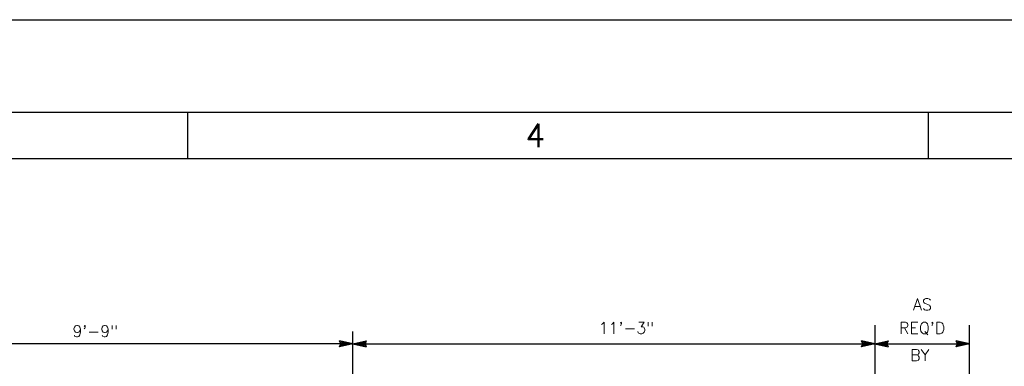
# Model space of a CAD drawing. Extents: x -31.3 to 10.7, y -20.4 to 9.6.
# Tile 9 of 25: x -24.1 to -13.4, y 5.8 to 9.6. Entities that reach past the tile are written whole.
import ezdxf
from ezdxf.enums import TextEntityAlignment as Align

# ---------------------------------------------------------------- set-up
doc = ezdxf.new("R2010")
doc.units = 0
doc.header["$MEASUREMENT"] = 0
doc.layers.add('01', color=7, linetype='CONTINUOUS')
doc.styles.add('TXT_SHX', font='txt.shx')

msp = doc.modelspace()

# ---------------------------------------------------------------- linework, layer by layer
at = {"layer": '01', "color": 7, "linetype": 'CONTINUOUS'}
for p, q in [((-31.252, 9.559), (10.748, 9.559)), ((-30.252, 8.559), (9.748, 8.559)), ((-22.252, 8.559), (-22.252, 8.059)), ((-14.252, 8.559), (-14.252, 8.059)), ((-28.752, 8.059), (9.248, 8.059)), ((-20.464, 4.138), (-20.464, 6.193)), ((-14.83, 6.26), (-14.83, 5.033)), ((-13.807, 4.513), (-13.807, 6.26)), ((-20.464, 6.058), (-20.608, 6.089)), ((-20.594, 6.058), (-20.608, 6.089)), ((-20.501, 6.058), (-20.595, 6.078)), ((-20.586, 6.058), (-20.595, 6.078)), ((-20.537, 6.058), (-20.582, 6.067)), ((-20.578, 6.058), (-20.582, 6.067)), ((-20.464, 6.058), (-20.32, 6.089)), ((-20.427, 6.058), (-20.333, 6.078)), ((-20.391, 6.058), (-20.346, 6.068)), ((-20.346, 6.068), (-20.35, 6.058)), ((-20.333, 6.078), (-20.342, 6.058)), ((-20.32, 6.089), (-20.334, 6.058)), ((-14.83, 6.058), (-14.974, 6.089)), ((-14.96, 6.058), (-14.974, 6.089)), ((-14.867, 6.058), (-14.961, 6.078)), ((-14.952, 6.058), (-14.961, 6.078)), ((-14.903, 6.058), (-14.948, 6.067)), ((-14.944, 6.058), (-14.948, 6.067)), ((-14.83, 6.058), (-14.686, 6.089)), ((-14.793, 6.058), (-14.699, 6.078)), ((-14.757, 6.058), (-14.712, 6.068)), ((-14.712, 6.068), (-14.716, 6.058)), ((-14.699, 6.078), (-14.708, 6.058)), ((-14.686, 6.089), (-14.7, 6.058)), ((-13.807, 6.058), (-13.951, 6.089)), ((-13.937, 6.058), (-13.951, 6.089)), ((-13.844, 6.058), (-13.938, 6.078)), ((-13.929, 6.058), (-13.938, 6.078)), ((-13.88, 6.058), (-13.925, 6.067)), ((-13.921, 6.058), (-13.925, 6.067)), ((-20.464, 6.058), (-25.541, 6.058)), ((-20.464, 6.058), (-20.608, 6.027)), ((-20.608, 6.027), (-20.594, 6.058)), ((-20.501, 6.058), (-20.595, 6.038)), ((-20.595, 6.038), (-20.586, 6.058)), ((-20.537, 6.058), (-20.582, 6.048)), ((-20.582, 6.048), (-20.578, 6.058)), ((-20.464, 6.058), (-14.83, 6.058)), ((-20.464, 6.058), (-20.32, 6.027)), ((-20.427, 6.058), (-20.333, 6.038)), ((-20.391, 6.058), (-20.346, 6.049)), ((-20.35, 6.058), (-20.346, 6.049)), ((-20.342, 6.058), (-20.333, 6.038)), ((-20.334, 6.058), (-20.32, 6.027)), ((-14.83, 6.058), (-14.974, 6.027)), ((-14.974, 6.027), (-14.96, 6.058)), ((-14.867, 6.058), (-14.961, 6.038)), ((-14.961, 6.038), (-14.952, 6.058)), ((-14.903, 6.058), (-14.948, 6.048)), ((-14.948, 6.048), (-14.944, 6.058)), ((-14.83, 6.058), (-13.807, 6.058)), ((-14.83, 6.058), (-14.686, 6.027)), ((-14.793, 6.058), (-14.699, 6.038)), ((-14.757, 6.058), (-14.712, 6.049)), ((-14.716, 6.058), (-14.712, 6.049)), ((-14.708, 6.058), (-14.699, 6.038)), ((-14.7, 6.058), (-14.686, 6.027)), ((-13.807, 6.058), (-13.951, 6.027)), ((-13.951, 6.027), (-13.937, 6.058)), ((-13.844, 6.058), (-13.938, 6.038)), ((-13.938, 6.038), (-13.929, 6.058)), ((-13.88, 6.058), (-13.925, 6.048)), ((-13.925, 6.048), (-13.921, 6.058))]:
    msp.add_line(p, q, dxfattribs=at)

# ---------------------------------------------------------------- texts
at = {"layer": '01', "color": 7, "linetype": 'CONTINUOUS', "style": 'TXT_SHX', "width": 1.002}
msp.add_text('4', height=0.25, dxfattribs=at).set_placement((-18.495, 8.184), align=Align.CENTER)
at = {"layer": '01', "color": 7, "linetype": 'CONTINUOUS', "style": 'TXT_SHX'}
for s, p in [('AS', (-14.316, 6.421)), ('11\'-3"', (-17.512, 6.166)), ("REQ'D", (-14.319, 6.166)), ('9\'-9"', (-23.247, 6.132)), ('BY', (-14.344, 5.873))]:
    msp.add_text(s, height=0.125, dxfattribs=at).set_placement(p, align=Align.CENTER)

doc.saveas('drawing.dxf')
